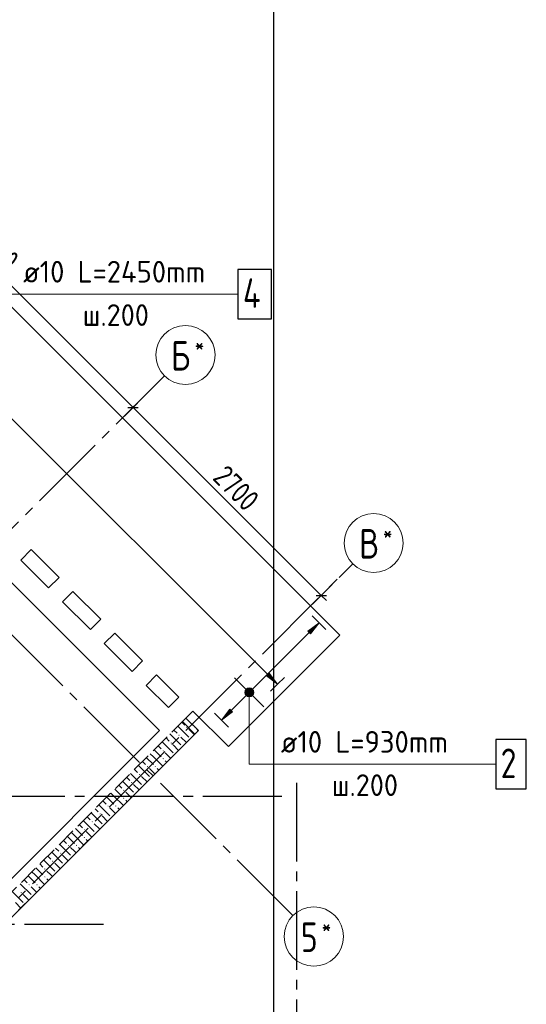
# Model space of a CAD drawing. Header units: millimetres. Extents: x 0 to 40165, y 0 to 42000.
# Tile 8 of 16: x 16092 to 21231, y 13460 to 23457. Entities that reach past the tile are written whole.
import ezdxf

# ---------------------------------------------------------------- set-up
doc = ezdxf.new("R2010")
doc.units = ezdxf.units.MM
doc.linetypes.add('______2', pattern=[270, 200, -70])
doc.linetypes.add('______5', pattern=[1100, 800, -100, 100, -100])
for name, color, linetype, lineweight in [('Standard', 7, 'Continuous', 25), ('ЖБ Перекрытие верхний уровень', 7, 'Continuous', 35), ('ЖБ Стена верхний уровень', 7, 'Continuous', 35), ('Оси', 40, '______5', 18), ('Позиционная метка линия выноска', 7, 'Continuous', 13), ('Позиционная метка номер позиции', 7, 'Continuous', 13)]:
    doc.layers.add(name, color=color, linetype=linetype, lineweight=lineweight)
doc.layers.add('Обрамление П-обр. равн.', color=7, linetype='Continuous', lineweight=25, true_color=0x5f1e0f)
doc.styles.add('GOST 2.304-81', font='txt')
doc.styles.add('ISOCPEUR', font='txt')

msp = doc.modelspace()

# ---------------------------------------------------------------- hatches: boundary and pattern name
at = {"layer": 'ЖБ Стена верхний уровень', "linetype": 'Continuous', "lineweight": 18, "transparency": 33554687}
for points in [[(17701, 16193.1), (17707.5, 16199.6), (17714, 16193.1), (17707.5, 16186.6)], [(17781, 16273.1), (17787.5, 16279.6), (17794, 16273.1), (17787.5, 16266.6)], [(17861, 16273.1), (17865.6, 16277.7), (17872.1, 16271.2), (17867.5, 16266.6)], [(17621, 16113.1), (17627.5, 16119.6), (17634, 16113.1), (17627.5, 16106.6)], [(17541, 16033.1), (17547.5, 16039.6), (17554, 16033.1), (17547.5, 16026.6)], [(17541, 15953.1), (17547.5, 15959.6), (17554, 15953.1), (17547.5, 15946.6)], [(17301, 15793.1), (17307.5, 15799.6), (17314, 15793.1), (17307.5, 15786.6)], [(17381, 15873.1), (17387.5, 15879.6), (17394, 15873.1), (17387.5, 15866.6)], [(17461, 15873.1), (17467.5, 15879.6), (17474, 15873.1), (17467.5, 15866.6)], [(17221, 15713.1), (17227.5, 15719.6), (17234, 15713.1), (17227.5, 15706.6)], [(17141, 15633.1), (17147.5, 15639.6), (17154, 15633.1), (17147.5, 15626.6)], [(17141, 15553.1), (17147.5, 15559.6), (17154, 15553.1), (17147.5, 15546.6)], [(16901, 15393.1), (16907.5, 15399.6), (16914, 15393.1), (16907.5, 15386.6)], [(16981, 15473.1), (16987.5, 15479.6), (16994, 15473.1), (16987.5, 15466.6)], [(17061, 15473.1), (17067.5, 15479.6), (17074, 15473.1), (17067.5, 15466.6)], [(16821, 15313.1), (16827.5, 15319.6), (16834, 15313.1), (16827.5, 15306.6)], [(16741, 15233.1), (16747.5, 15239.6), (16754, 15233.1), (16747.5, 15226.6)], [(16741, 15153.1), (16747.5, 15159.6), (16754, 15153.1), (16747.5, 15146.6)], [(16501, 14993.1), (16507.5, 14999.6), (16514, 14993.1), (16507.5, 14986.6)], [(16581, 15073.1), (16587.5, 15079.6), (16594, 15073.1), (16587.5, 15066.6)], [(16661, 15073.1), (16667.5, 15079.6), (16674, 15073.1), (16667.5, 15066.6)], [(16421, 14913.1), (16427.5, 14919.6), (16434, 14913.1), (16427.5, 14906.6)], [(16341, 14833.1), (16347.5, 14839.6), (16354, 14833.1), (16347.5, 14826.6)], [(16341, 14753.1), (16347.5, 14759.6), (16354, 14753.1), (16347.5, 14746.6)], [(16101, 14593.1), (16107.5, 14599.6), (16114, 14593.1), (16107.5, 14586.6)], [(16181, 14673.1), (16187.5, 14679.6), (16194, 14673.1), (16187.5, 14666.6)], [(16261, 14673.1), (16267.5, 14679.6), (16274, 14673.1), (16267.5, 14666.6)]]:
    msp.add_hatch(color=7, dxfattribs=at).paths.add_polyline_path(points, flags=16)
at = {"layer": 'Обрамление П-обр. равн.', "linetype": 'Continuous', "lineweight": 13, "transparency": 33554687}
for points in [[(19043.2, 17221.4), (19128.1, 17334.5), (19014.9, 17249.7)], [(18594.2, 16793.6), (18707.3, 16708.8), (18622.5, 16821.9)], [(18384.9, 16637), (18447.5, 16600.9), (18394.4, 16653.9)], [(18384.9, 16617.9), (18430.5, 16591.4), (18384.9, 16637)], [(18384.9, 16637), (18430.5, 16591.4), (18447.5, 16600.9)], [(18411.4, 16591.4), (18384.9, 16617.9), (18394.4, 16600.9)], [(18384.9, 16617.9), (18411.4, 16591.4), (18430.5, 16591.4)], [(18394.4, 16653.9), (18457, 16617.9), (18411.4, 16663.5)], [(18394.4, 16653.9), (18447.5, 16600.9), (18457, 16617.9)], [(18411.4, 16663.5), (18457, 16617.9), (18457, 16637)], [(18411.4, 16663.5), (18457, 16637), (18430.5, 16663.5)], [(18430.5, 16663.5), (18457, 16637), (18447.5, 16653.9)]]:
    msp.add_hatch(color=7, dxfattribs=at).paths.add_polyline_path(points)
msp.add_hatch(color=7, dxfattribs=at).paths.add_polyline_path([(18251.2, 16429.4), (18138.1, 16344.6), (18222.9, 16457.7)], flags=16)
at = {"layer": 'Позиционная метка номер позиции', "linetype": 'Continuous', "lineweight": 13, "transparency": 33554687}
for points in [[(18459.6, 16649.9), (18382.2, 16649.9), (18375.9, 16627.4)], [(18459.6, 16649.9), (18375.9, 16627.4), (18465.9, 16627.4)], [(18465.9, 16627.4), (18375.9, 16627.4), (18382.2, 16604.9)], [(18443.4, 16666.1), (18398.4, 16666.1), (18382.2, 16649.9)], [(18443.4, 16666.1), (18382.2, 16649.9), (18459.6, 16649.9)], [(18465.9, 16627.4), (18382.2, 16604.9), (18459.6, 16604.9)], [(18459.6, 16604.9), (18382.2, 16604.9), (18398.4, 16588.7)], [(18398.4, 16666.1), (18443.4, 16666.1), (18420.9, 16672.4)], [(18459.6, 16604.9), (18398.4, 16588.7), (18443.4, 16588.7)], [(18443.4, 16588.7), (18398.4, 16588.7), (18420.9, 16582.4)]]:
    msp.add_hatch(color=7, dxfattribs=at).paths.add_polyline_path(points)

# ---------------------------------------------------------------- linework, layer by layer
at = {"layer": 'Standard', "color": 7, "linetype": 'Continuous', "lineweight": 13, "transparency": 33554687}
for p, q in [((14250.5, 22512.1), (17241.6, 19521)), ((17241.6, 19521), (19150.8, 17611.8)), ((19150.8, 17611.8), (19203.8, 17558.8))]:
    msp.add_line(p, q, dxfattribs=at)
at = {"layer": 'Standard', "color": 251, "linetype": 'Continuous', "lineweight": -3, "true_color": 0x656565, "transparency": 33554687}
for p, q in [((17241.6, 19521), (17330, 19609.4)), ((17241.6, 19521), (17153.2, 19432.6)), ((19150.8, 17611.8), (19313.8, 17774.8)), ((19150.8, 17611.8), (19239.2, 17700.2)), ((19150.8, 17611.8), (19062.4, 17523.4))]:
    msp.add_line(p, q, dxfattribs=at)
at = {"layer": 'Standard', "color": 7, "linetype": 'Continuous', "lineweight": 25, "transparency": 33554687}
for p, q in [((17188.5, 19521), (17294.6, 19521)), ((19097.7, 17611.8), (19203.8, 17611.8))]:
    msp.add_line(p, q, dxfattribs=at)
at = {"layer": 'Standard', "color": 254, "linetype": 'Continuous', "lineweight": 25, "true_color": 0xc4c4ff, "transparency": 33554687}
msp.add_lwpolyline([(5390.5, 12429.8), (18669.4, 12429.8), (18669.4, 40400), (5390.5, 40400), (5390.5, 12429.8)], dxfattribs=at)
at = {"layer": 'Standard', "color": 251, "linetype": 'Continuous', "lineweight": -3, "true_color": 0x656565, "transparency": 33554687}
msp.add_lwpolyline([(17241.6, 19521), (17253.6, 19533), (17253.6, 19533), (17404.6, 19684)], dxfattribs=at)
at = {"layer": 'ЖБ Перекрытие верхний уровень', "color": 7, "linetype": 'Continuous', "lineweight": 18, "transparency": 33554687}
for p, q in [((19340.2, 17207.2), (13846, 22701.5)), ((16101.6, 17970.9), (16207.7, 18077)), ((16207.7, 18077), (16490.5, 17794.1)), ((16384.5, 17688.1), (16101.6, 17970.9)), ((16490.5, 17794.1), (16384.5, 17688.1)), ((16525.9, 17546.6), (16632, 17652.7)), ((16632, 17652.7), (16914.8, 17369.9)), ((16808.7, 17263.8), (16525.9, 17546.6)), ((16914.8, 17369.9), (16808.7, 17263.8)), ((16950.2, 17122.4), (17056.2, 17228.5)), ((17056.2, 17228.5), (17339.1, 16945.6)), ((18208.8, 16075.9), (19340.2, 17207.2)), ((17233, 16839.5), (16950.2, 17122.4)), ((17339.1, 16945.6), (17233, 16839.5)), ((17374.4, 16698.1), (17480.5, 16804.2)), ((17480.5, 16804.2), (17706.8, 16577.9)), ((17600.7, 16471.9), (17374.4, 16698.1)), ((17706.8, 16577.9), (17600.7, 16471.9)), ((17742.1, 16330.4), (17848.2, 16436.5)), ((17848.2, 16436.5), (18208.8, 16075.9)), ((17869.4, 16203.2), (17742.1, 16330.4)), ((15914.2, 14248), (17869.4, 16203.2))]:
    msp.add_line(p, q, dxfattribs=at)
at = {"layer": 'ЖБ Стена верхний уровень', "color": 251, "linetype": '______2', "lineweight": 13, "true_color": 0x656565, "transparency": 33554687}
for p, q in [((17777.5, 16365.8), (12926.7, 11515)), ((17904.8, 16238.5), (17777.5, 16365.8)), ((11689.3, 10023), (17904.8, 16238.5))]:
    msp.add_line(p, q, dxfattribs=at)
at = {"layer": 'ЖБ Стена верхний уровень', "color": 9, "linetype": 'Continuous', "lineweight": 18, "true_color": 0xc7c7c7, "transparency": 33554687}
for p, q in [((17736.1, 16324.5), (17767.5, 16293.1)), ((17776.1, 16364.5), (17847.5, 16293.1)), ((17616.1, 16204.5), (17727.5, 16093.1)), ((17656.1, 16244.5), (17687.5, 16213.1)), ((17696.1, 16284.5), (17807.5, 16173.1)), ((17847.5, 16213.1), (17807.5, 16253.1)), ((17863.4, 16197.2), (17847.5, 16213.1)), ((17887.5, 16253.1), (17903.4, 16237.2)), ((17536.1, 16124.5), (17647.5, 16013.1)), ((17576.1, 16164.5), (17607.5, 16133.1)), ((17783.4, 16117.2), (17727.5, 16173.1)), ((17416.1, 16004.5), (17447.5, 15973.1)), ((17456.1, 16044.5), (17527.5, 15973.1)), ((17496.1, 16084.5), (17527.5, 16053.1)), ((17607.5, 15973.1), (17567.5, 16013.1)), ((17703.4, 16037.2), (17647.5, 16093.1)), ((17336.1, 15924.5), (17367.5, 15893.1)), ((17376.1, 15964.5), (17447.5, 15893.1)), ((17447.5, 15973.1), (17543.4, 15877.2)), ((17567.5, 15933.1), (17583.4, 15917.2)), ((17623.4, 15957.2), (17607.5, 15973.1)), ((17216.1, 15804.5), (17327.5, 15693.1)), ((17256.1, 15844.5), (17287.5, 15813.1)), ((17296.1, 15884.5), (17407.5, 15773.1)), ((17447.5, 15813.1), (17407.5, 15853.1)), ((17463.4, 15797.2), (17447.5, 15813.1)), ((17487.5, 15853.1), (17503.4, 15837.2)), ((17136.1, 15724.5), (17247.5, 15613.1)), ((17176.1, 15764.5), (17207.5, 15733.1)), ((17383.4, 15717.2), (17327.5, 15773.1)), ((17016.1, 15604.5), (17047.5, 15573.1)), ((17056.1, 15644.5), (17127.5, 15573.1)), ((17096.1, 15684.5), (17127.5, 15653.1)), ((17207.5, 15573.1), (17167.5, 15613.1)), ((17303.4, 15637.2), (17247.5, 15693.1)), ((16936.1, 15524.5), (16967.5, 15493.1)), ((16976.1, 15564.5), (17047.5, 15493.1)), ((17047.5, 15573.1), (17143.4, 15477.2)), ((17167.5, 15533.1), (17183.4, 15517.2)), ((17223.4, 15557.2), (17207.5, 15573.1)), ((16816.1, 15404.5), (16927.5, 15293.1)), ((16856.1, 15444.5), (16887.5, 15413.1)), ((16896.1, 15484.5), (17007.5, 15373.1)), ((17047.5, 15413.1), (17007.5, 15453.1)), ((17063.4, 15397.2), (17047.5, 15413.1)), ((17087.5, 15453.1), (17103.4, 15437.2)), ((16736.1, 15324.5), (16847.5, 15213.1)), ((16776.1, 15364.5), (16807.5, 15333.1)), ((16983.4, 15317.2), (16927.5, 15373.1)), ((16616.1, 15204.5), (16647.5, 15173.1)), ((16656.1, 15244.5), (16727.5, 15173.1)), ((16696.1, 15284.5), (16727.5, 15253.1)), ((16807.5, 15173.1), (16767.5, 15213.1)), ((16903.4, 15237.2), (16847.5, 15293.1)), ((16536.1, 15124.5), (16567.5, 15093.1)), ((16576.1, 15164.5), (16647.5, 15093.1)), ((16647.5, 15173.1), (16743.4, 15077.2)), ((16767.5, 15133.1), (16783.4, 15117.2)), ((16823.4, 15157.2), (16807.5, 15173.1)), ((16416.1, 15004.5), (16527.5, 14893.1)), ((16456.1, 15044.5), (16487.5, 15013.1)), ((16496.1, 15084.5), (16607.5, 14973.1)), ((16647.5, 15013.1), (16607.5, 15053.1)), ((16663.4, 14997.2), (16647.5, 15013.1)), ((16687.5, 15053.1), (16703.4, 15037.2)), ((16336.1, 14924.5), (16447.5, 14813.1)), ((16376.1, 14964.5), (16407.5, 14933.1)), ((16583.4, 14917.2), (16527.5, 14973.1)), ((16216.1, 14804.5), (16247.5, 14773.1)), ((16256.1, 14844.5), (16327.5, 14773.1)), ((16296.1, 14884.5), (16327.5, 14853.1)), ((16407.5, 14773.1), (16367.5, 14813.1)), ((16503.4, 14837.2), (16447.5, 14893.1)), ((16136.1, 14724.5), (16167.5, 14693.1)), ((16176.1, 14764.5), (16247.5, 14693.1)), ((16247.5, 14773.1), (16343.4, 14677.2)), ((16367.5, 14733.1), (16383.4, 14717.2)), ((16423.4, 14757.2), (16407.5, 14773.1)), ((16016.1, 14604.5), (16127.5, 14493.1)), ((16096.1, 14684.5), (16207.5, 14573.1)), ((16247.5, 14613.1), (16207.5, 14653.1)), ((16263.4, 14597.2), (16247.5, 14613.1)), ((16287.5, 14653.1), (16303.4, 14637.2)), ((16183.4, 14517.2), (16127.5, 14573.1)), ((16103.4, 14437.2), (16047.5, 14493.1))]:
    msp.add_line(p, q, dxfattribs=at)
at = {"layer": 'Обрамление П-обр. равн.', "color": 251, "linetype": 'Continuous', "lineweight": 13, "true_color": 0x494949, "transparency": 33554687}
for p, q in [((14203, 21213), (18608.3, 16807.7)), ((19128.1, 17334.5), (19057.3, 17405.2)), ((19128.1, 17334.5), (19014.9, 17249.7)), ((19043.2, 17221.4), (19128.1, 17334.5)), ((19128.1, 17334.5), (19198.8, 17263.8)), ((19128.1, 17334.5), (19128.1, 17334.5)), ((18442.2, 16648.6), (19029.1, 17235.5)), ((19014.9, 17249.7), (19043.2, 17221.4)), ((18622.5, 16821.9), (18594.2, 16793.6)), ((18707.3, 16708.8), (18622.5, 16821.9)), ((18594.2, 16793.6), (18707.3, 16708.8)), ((18707.3, 16708.8), (18636.6, 16638)), ((18707.3, 16708.8), (18778, 16779.5)), ((18707.3, 16708.8), (18707.3, 16708.8)), ((18237.1, 16443.6), (18399.7, 16606.2)), ((18394.4, 16653.9), (18394.4, 16653.9)), ((18447.5, 16600.9), (18447.5, 16600.9)), ((18138.1, 16344.6), (18067.4, 16415.3)), ((18138.1, 16344.6), (18222.9, 16457.7)), ((18251.2, 16429.4), (18138.1, 16344.6)), ((18222.9, 16457.7), (18251.2, 16429.4)), ((18138.1, 16344.6), (18208.8, 16273.9)), ((18138.1, 16344.6), (18138.1, 16344.6))]:
    msp.add_line(p, q, dxfattribs=at)
at = {"layer": 'Обрамление П-обр. равн.', "color": 7, "linetype": 'Continuous', "lineweight": 13, "transparency": 33554687}
for p, q in [((16105.9, 20670.8), (18213.9, 20670.8)), ((18720.9, 15897.4), (20652.9, 15897.4))]:
    msp.add_line(p, q, dxfattribs=at)
at = {"layer": 'Обрамление П-обр. равн.', "color": 7, "linetype": 'Continuous', "lineweight": 25, "transparency": 33554687}
msp.add_line((18569.4, 16478.9), (18272.4, 16775.9), dxfattribs=at)
for points in [[(18305.9, 20420.8), (18645.9, 20420.8), (18645.9, 20920.8), (18305.9, 20920.8), (18305.9, 20420.8)], [(20920.9, 15647.4), (21230.9, 15647.4), (21230.9, 16147.4), (20920.9, 16147.4), (20920.9, 15647.4)]]:
    msp.add_lwpolyline(points, dxfattribs=at)
at = {"layer": 'Обрамление П-обр. равн.', "color": 251, "linetype": 'Continuous', "lineweight": 13, "true_color": 0x494949, "transparency": 33554687}
msp.add_circle((18420.9, 16627.4), 37.5, dxfattribs=at)
at = {"layer": 'Оси', "color": 8, "linetype": '______5', "lineweight": -3, "transparency": 33554687}
for p, q in [((18863.7, 14360.4), (10783.6, 22440.5)), ((9292.2, 11571.6), (17561.1, 19840.5)), ((11554.9, 10016), (19470.3, 17931.3)), ((18900.5, 15708.6), (18900.5, 7060)), ((18750.5, 15570), (3600, 15570)), ((16940.5, 14270), (3600, 14270)), ((16940.5, 14270), (3600, 14270))]:
    msp.add_line(p, q, dxfattribs=at)
at = {"layer": 'Оси', "color": 7, "linetype": 'Continuous', "lineweight": 13, "transparency": 33554687}
for centre in [(17773.2, 20052.7), (19682.4, 18143.5), (19075.8, 14148.2)]:
    msp.add_circle(centre, 300, dxfattribs=at)
at = {"layer": 'Позиционная метка линия выноска', "color": 251, "linetype": 'Continuous', "lineweight": 13, "true_color": 0x494949, "transparency": 33554687}
msp.add_lwpolyline([(9617.5, 12165.6), (13831.8, 16379.9), (15741, 14470.8), (17508.8, 16238.5), (12714.6, 21032.7)], dxfattribs=at)
at = {"layer": 'Позиционная метка номер позиции', "color": 7, "linetype": 'Continuous', "lineweight": 13, "transparency": 33554687}
for p, q in [((18375.9, 16627.4), (18375.9, 16627.4)), ((18420.9, 16672.4), (18420.9, 16672.4)), ((18465.9, 16627.4), (18465.9, 16627.4)), ((18420.9, 16582.4), (18420.9, 16582.4))]:
    msp.add_line(p, q, dxfattribs=at)
for points in [[(14205.3, 21210.8), (14205.3, 20670.8), (18305.9, 20670.8)], [(14330.3, 21085.7), (14330.3, 20670.8), (18305.9, 20670.8)], [(18420.9, 16627.4), (18420.9, 15897.4), (20920.9, 15897.4)]]:
    msp.add_lwpolyline(points, dxfattribs=at)
msp.add_circle((18420.9, 16627.4), 45, dxfattribs=at)

# ---------------------------------------------------------------- texts
at = {"layer": 'Standard', "color": 7, "linetype": 'Continuous', "lineweight": 25, "transparency": 33554687, "char_height": 220, "attachment_point": 7, "rotation": 315, "style": 'GOST 2.304-81'}
for s, insert, width in [('4230', (15593.4, 21239.9), 657.054), ('2700', (18038, 18795.3), 672.621)]:
    msp.add_mtext(s, dxfattribs=dict(at, insert=insert, width=width))
at = {"layer": 'Обрамление П-обр. равн.', "color": 7, "linetype": 'Continuous', "lineweight": 13, "transparency": 33554687, "attachment_point": 7, "style": 'ISOCPEUR'}
for s, insert, char_height, width in [('\\W0.96;ø10 L=2450mm ', (16125.9, 20788.1), 220, 2172.611), ('\\W0.80;4', (18355.9, 20530.8), 300, 359.839), ('\\W0.95;ш.200 ', (16730.9, 20348.1), 220, 962.136), ('\\W0.96;ø10 L=930mm ', (18740.9, 16014.8), 220, 1996.298), ('\\W0.78;2', (20970.9, 15757.4), 300, 326.407), ('\\W0.95;ш.200 ', (19257.9, 15574.8), 220, 962.136)]:
    msp.add_mtext(s, dxfattribs=dict(at, insert=insert, char_height=char_height, width=width))
at = {"layer": 'Оси', "color": 7, "linetype": 'Continuous', "lineweight": 25, "transparency": 33554687, "attachment_point": 7, "style": 'ISOCPEUR'}
for s, insert, char_height, width in [('\\W0.80;Б', (17626.7, 19895.2), 300, 359.839), ('\\W0.80;*', (17866.7, 20070.2), 180, 215.909), ('\\W0.80;*', (19775.9, 18161), 180, 215.9), ('\\W0.80;В', (19535.9, 17986), 300, 359.83), ('\\W0.80;*', (19154.3, 14165.7), 180, 215.891), ('\\W0.78;5', (18944.3, 13990.7), 300, 326.407)]:
    msp.add_mtext(s, dxfattribs=dict(at, insert=insert, char_height=char_height, width=width))

doc.saveas('drawing.dxf')
